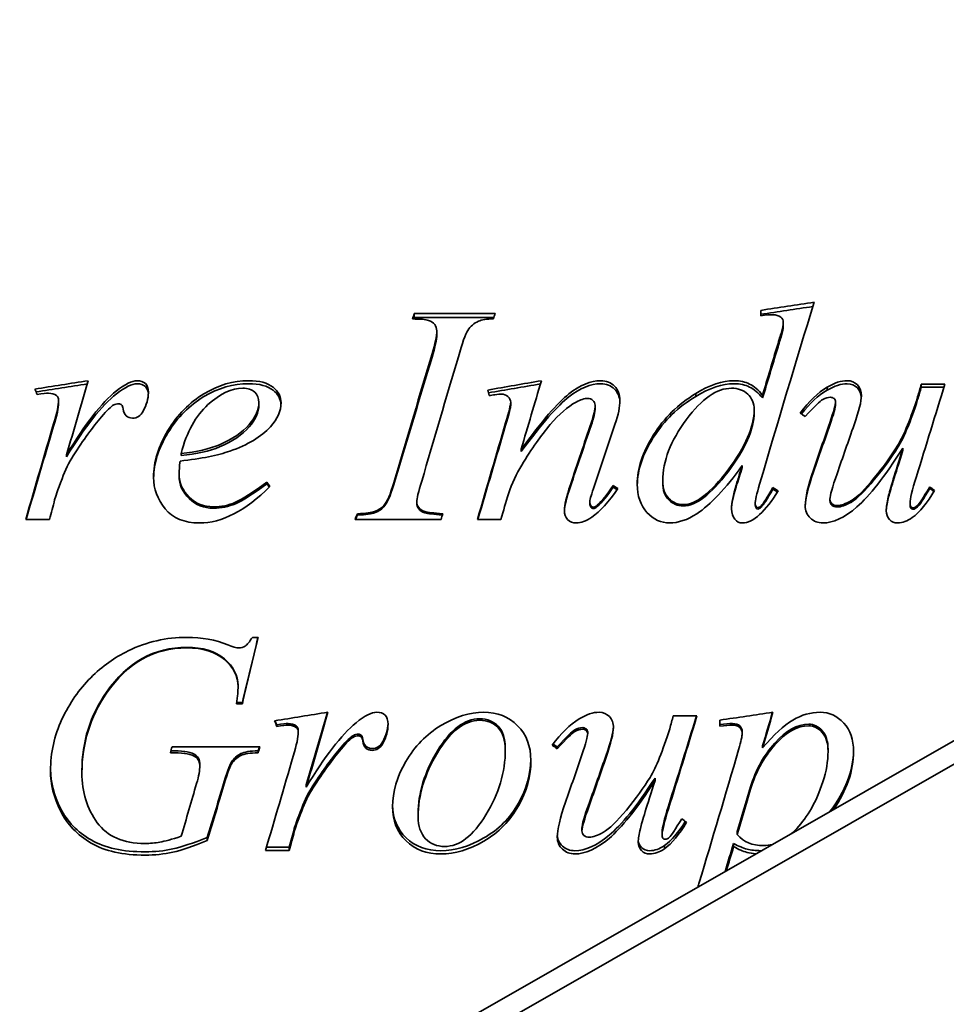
# Model space of a CAD drawing. Header units: millimetres. Extents: x 196 to 644, y 66 to 529.
# Tile 3 of 6: x 278 to 357, y 233 to 317. Entities that reach past the tile are written whole.
import ezdxf

# ---------------------------------------------------------------- set-up
doc = ezdxf.new("R2010")
doc.units = ezdxf.units.MM
doc.header["$LTSCALE"] = 2
doc.layers.add('Krawędzie widoczne(ISO)', color=7, linetype='Continuous', lineweight=35, true_color=0x262659)

msp = doc.modelspace()

# ---------------------------------------------------------------- linework, layer by layer
at = {"layer": 'Krawędzie widoczne(ISO)'}
for p, q in [((465.15, 316.65), (246.397, 191.696)), ((246.397, 189.696), (465.15, 314.65)), ((341.228, 291.905), (341.228, 291.448)), ((311.728, 291.293), (311.728, 291.628)), ((311.728, 291.628), (318.61, 291.628)), ((311.728, 291.293), (318.503, 291.293)), ((343.154, 290.553), (343.154, 290.879)), ((313.64, 289.839), (313.64, 290.154)), ((346.89, 285.109), (346.89, 285.361)), ((354.904, 285.362), (354.904, 285.617)), ((354.904, 285.617), (356.919, 285.617)), ((354.904, 285.362), (356.839, 285.362)), ((281.434, 284.012), (281.434, 284.248)), ((335.699, 284.575), (335.699, 284.819)), ((341.39, 284.448), (341.39, 284.691)), ((354.596, 284.307), (354.596, 284.548)), ((298.493, 283.828), (298.493, 284.063)), ((319.934, 283.842), (319.934, 284.077)), ((327.125, 283.588), (327.125, 283.819)), ((340.669, 283.221), (340.669, 283.447)), ((347.61, 283.899), (347.61, 284.134)), ((320.831, 279.897), (320.831, 280.079)), ((353.346, 279.997), (353.346, 280.18)), ((282.11, 279.44), (282.11, 279.615)), ((291.86, 279.54), (291.86, 279.717)), ((339.654, 278.525), (339.654, 278.688)), ((291.699, 277.837), (291.699, 277.991)), ((299.169, 277.134), (299.169, 277.278)), ((328.654, 276.847), (328.654, 276.987)), ((332.89, 277.249), (332.89, 277.395)), ((342.257, 276.675), (342.257, 276.812)), ((355.625, 276.747), (355.625, 276.885)), ((347.125, 275.711), (347.125, 275.835)), ((311.934, 275.495), (311.934, 275.617)), ((326.669, 275.452), (326.669, 275.573)), ((327.301, 275.192), (327.301, 275.31)), ((340.757, 275.308), (340.757, 275.427)), ((341.257, 275.135), (341.257, 275.252)), ((353.949, 275.394), (353.949, 275.514)), ((280.669, 274.111), (278.64, 274.111)), ((314.007, 274.111), (306.684, 274.111)), ((306.875, 274.486), (306.875, 274.594)), ((308.346, 274.673), (308.346, 274.784)), ((319.096, 274.111), (317.11, 274.111)), ((297.934, 264.067), (298.419, 264.067)), ((296.713, 259.958), (296.713, 259.869)), ((297.081, 258.406), (296.596, 258.406)), ((297.081, 258.514), (296.608, 258.514)), ((297.081, 258.514), (297.081, 258.406)), ((333.787, 257.383), (335.801, 257.383)), ((300.007, 256.613), (300.007, 256.479)), ((301.654, 256.527), (301.654, 256.392)), ((337.743, 257.019), (337.743, 256.508)), ((301.846, 256.124), (301.846, 255.984)), ((326.493, 256.009), (326.493, 255.867)), ((339.654, 255.995), (339.654, 255.853)), ((307.331, 255.392), (307.331, 255.242)), ((309.037, 255.191), (309.037, 255.038)), ((291.316, 254.24), (290.949, 254.24)), ((291.316, 254.403), (290.996, 254.403)), ((291.096, 254.748), (298.566, 254.748)), ((293.125, 254.031), (293.125, 253.863)), ((298.434, 254.403), (298.434, 254.24)), ((305.493, 254.704), (305.493, 254.544)), ((319.478, 254.647), (319.478, 254.486)), ((323.89, 254.747), (323.89, 254.588)), ((341.39, 254.819), (341.39, 254.661)), ((346.963, 254.532), (346.963, 254.37)), ((293.463, 253.317), (293.463, 253.138)), ((283.419, 252.718), (283.419, 252.531)), ((302.522, 251.522), (302.522, 251.32)), ((332.228, 252.077), (332.228, 251.882)), ((302.14, 249.525), (302.14, 249.295)), ((312.051, 249.045), (312.051, 248.809)), ((301.507, 247.793), (301.507, 247.54)), ((326.007, 247.849), (326.007, 247.597)), ((332.831, 247.54), (332.831, 247.284)), ((339.228, 247.526), (339.228, 247.269)), ((294.096, 247.036), (294.096, 246.772)), ((338.919, 246.518), (338.919, 246.248)), ((301.081, 245.923), (299.051, 245.923)), ((301.081, 246.197), (299.133, 246.197)), ((301.081, 246.197), (301.081, 245.923)), ((333.022, 246.337), (333.022, 246.064))]:
    msp.add_line(p, q, dxfattribs=at)
for points in [[(345.787, 292.596), (344.238, 287.596), (342.689, 282.398), (341.14, 277.118)], [(341.228, 291.905), (342.748, 292.136), (344.267, 292.366), (345.787, 292.596)], [(341.228, 291.566), (342.71, 291.788), (344.192, 292.01), (345.674, 292.231)], [(311.566, 291.17), (311.62, 291.323), (311.674, 291.476), (311.728, 291.628)], [(311.684, 291.17), (311.699, 291.211), (311.713, 291.252), (311.728, 291.293)], [(318.463, 291.17), (317.895, 291.18), (317.473, 291.115), (317.199, 290.976)], [(318.61, 291.628), (318.561, 291.476), (318.512, 291.323), (318.463, 291.17)], [(342.243, 291.531), (342.037, 291.531), (341.699, 291.503), (341.228, 291.448)], [(342.949, 291.323), (342.772, 291.462), (342.537, 291.531), (342.243, 291.531)], [(343.154, 290.879), (343.154, 291.055), (343.086, 291.203), (342.949, 291.323)], [(342.993, 290.043), (343.1, 290.378), (343.154, 290.656), (343.154, 290.879)], [(313.243, 288.206), (313.507, 289.069), (313.64, 289.717), (313.64, 290.154)], [(342.654, 288.923), (342.792, 289.391), (342.904, 289.763), (342.993, 290.043)], [(342.993, 289.728), (343.1, 290.059), (343.154, 290.334), (343.154, 290.553)], [(313.243, 287.916), (313.507, 288.768), (313.64, 289.407), (313.64, 289.839)], [(342.654, 288.624), (342.792, 289.085), (342.904, 289.453), (342.993, 289.728)], [(341.39, 284.691), (341.811, 286.113), (342.233, 287.524), (342.654, 288.923)], [(341.39, 284.448), (341.811, 285.851), (342.233, 287.244), (342.654, 288.624)], [(310.11, 277.613), (311.154, 281.195), (312.199, 284.739), (313.243, 288.206)], [(310.11, 277.465), (311.154, 280.999), (312.199, 284.495), (313.243, 287.916)], [(315.478, 287.938), (314.439, 284.472), (313.4, 280.93), (312.36, 277.351)], [(279.419, 285.204), (280.934, 285.441), (282.449, 285.678), (283.963, 285.915)], [(283.963, 285.915), (283.346, 283.837), (282.728, 281.734), (282.11, 279.615)], [(286.36, 285.047), (287.086, 285.627), (287.674, 285.915), (288.125, 285.915)], [(317.978, 285.119), (319.502, 285.385), (321.027, 285.65), (322.551, 285.915)], [(322.551, 285.915), (321.978, 283.988), (321.404, 282.041), (320.831, 280.079)], [(335.699, 284.819), (336.875, 285.551), (337.958, 285.915), (338.949, 285.915)], [(346.89, 285.361), (347.507, 285.731), (348.076, 285.915), (348.596, 285.915)], [(279.596, 284.734), (279.537, 284.891), (279.478, 285.047), (279.419, 285.204)], [(279.508, 284.968), (280.966, 285.194), (282.424, 285.419), (283.883, 285.644)], [(282.11, 279.615), (283.679, 282.222), (285.096, 284.022), (286.36, 285.047)], [(286.36, 284.8), (287.086, 285.372), (287.674, 285.656), (288.125, 285.656)], [(318.096, 284.648), (318.056, 284.805), (318.017, 284.962), (317.978, 285.119)], [(318.038, 284.88), (319.515, 285.135), (320.993, 285.389), (322.47, 285.642)], [(335.699, 284.575), (336.875, 285.297), (337.958, 285.656), (338.949, 285.656)], [(344.596, 283.161), (345.321, 284.164), (346.086, 284.896), (346.89, 285.361)], [(344.705, 283.085), (345.398, 284), (346.126, 284.673), (346.89, 285.109)], [(346.89, 285.109), (347.507, 285.474), (348.076, 285.656), (348.596, 285.656)], [(356.919, 285.617), (356.11, 283.029), (355.301, 280.404), (354.493, 277.758)], [(354.596, 284.548), (354.699, 284.905), (354.801, 285.261), (354.904, 285.617)], [(354.596, 284.307), (354.699, 284.66), (354.801, 285.011), (354.904, 285.362)], [(280.566, 284.848), (280.39, 284.848), (280.066, 284.81), (279.596, 284.734)], [(281.243, 284.648), (281.066, 284.781), (280.841, 284.848), (280.566, 284.848)], [(281.007, 282.256), (281.292, 283.195), (281.434, 283.858), (281.434, 284.248)], [(281.434, 284.248), (281.434, 284.41), (281.37, 284.544), (281.243, 284.648)], [(282.11, 279.44), (283.679, 282.012), (285.096, 283.788), (286.36, 284.8)], [(289.081, 284.933), (289.081, 284.373), (288.929, 283.834), (288.625, 283.318)], [(318.581, 284.72), (318.419, 284.696), (318.257, 284.672), (318.096, 284.648)], [(319.125, 284.777), (319.027, 284.777), (318.846, 284.758), (318.581, 284.72)], [(326.478, 284.406), (326.213, 284.406), (325.89, 284.301), (325.507, 284.091)], [(329.243, 284.234), (329.243, 283.72), (329.1, 283.037), (328.816, 282.184)], [(349.801, 284.634), (349.801, 284.168), (349.596, 283.344), (349.184, 282.155)], [(281.007, 282.046), (281.292, 282.973), (281.434, 283.626), (281.434, 284.012)], [(286.125, 283.848), (285.89, 283.724), (285.542, 283.386), (285.081, 282.831)], [(286.551, 283.948), (286.395, 283.948), (286.252, 283.915), (286.125, 283.848)], [(286.801, 283.848), (286.733, 283.915), (286.65, 283.948), (286.551, 283.948)], [(286.919, 283.519), (286.9, 283.681), (286.86, 283.791), (286.801, 283.848)], [(300.375, 284.048), (300.375, 283.333), (300.076, 282.649), (299.478, 281.997)], [(319.507, 282.328), (319.792, 283.296), (319.934, 283.877), (319.934, 284.077)], [(319.507, 282.117), (319.792, 283.072), (319.934, 283.645), (319.934, 283.842)], [(326.787, 282.314), (327.012, 282.965), (327.125, 283.467), (327.125, 283.819)], [(326.787, 282.103), (327.012, 282.746), (327.125, 283.24), (327.125, 283.588)], [(347.11, 282.342), (347.444, 283.301), (347.61, 283.896), (347.61, 284.134)], [(347.11, 282.131), (347.444, 283.076), (347.61, 283.664), (347.61, 283.899)], [(285.081, 282.831), (284.346, 281.989), (283.547, 280.89), (282.684, 279.529)], [(288.625, 283.318), (288.419, 282.927), (288.115, 282.73), (287.713, 282.73)], [(345.007, 282.874), (344.87, 282.969), (344.733, 283.065), (344.596, 283.161)], [(278.64, 274.111), (279.429, 276.847), (280.218, 279.568), (281.007, 282.256)], [(278.669, 274.111), (279.449, 276.776), (280.228, 279.426), (281.007, 282.046)], [(299.478, 281.997), (298.694, 281.143), (297.542, 280.45), (296.022, 279.919)], [(317.11, 274.111), (317.909, 276.872), (318.708, 279.616), (319.507, 282.328)], [(317.14, 274.111), (317.929, 276.8), (318.718, 279.474), (319.507, 282.117)], [(325.022, 277.06), (325.61, 278.821), (326.199, 280.574), (326.787, 282.314)], [(325.022, 276.919), (325.61, 278.657), (326.199, 280.386), (326.787, 282.103)], [(328.816, 282.184), (328.203, 280.377), (327.591, 278.556), (326.978, 276.725)], [(345.728, 278.31), (346.189, 279.661), (346.65, 281.006), (347.11, 282.342)], [(345.728, 278.153), (346.189, 279.485), (346.65, 280.812), (347.11, 282.131)], [(349.184, 282.155), (348.699, 280.775), (348.213, 279.386), (347.728, 277.991)], [(291.86, 279.717), (293.203, 279.862), (294.297, 280.112), (295.14, 280.469)], [(291.86, 279.54), (293.203, 279.683), (294.297, 279.931), (295.14, 280.282)], [(352.096, 276.025), (352.243, 276.628), (352.659, 278.021), (353.346, 280.18)], [(352.096, 275.898), (352.243, 276.493), (352.659, 277.867), (353.346, 279.997)], [(282.684, 279.529), (282.311, 278.949), (281.993, 278.296), (281.728, 277.569)], [(296.022, 279.919), (295.012, 279.563), (293.596, 279.282), (291.772, 279.079)], [(291.772, 279.079), (291.723, 278.644), (291.699, 278.281), (291.699, 277.991)], [(320.875, 278.731), (320.424, 277.987), (320.047, 277.172), (319.743, 276.288)], [(339.654, 278.688), (338.243, 276.724), (336.953, 275.354), (335.787, 274.594)], [(339.14, 277.031), (339.311, 277.584), (339.483, 278.136), (339.654, 278.688)], [(339.14, 276.89), (339.311, 277.436), (339.483, 277.981), (339.654, 278.525)], [(345.022, 275.281), (345.022, 275.943), (345.257, 276.955), (345.728, 278.31)], [(281.728, 277.569), (281.355, 276.58), (281.145, 275.981), (281.096, 275.777)], [(309.213, 275.398), (309.507, 275.816), (309.806, 276.556), (310.11, 277.613)], [(309.213, 275.279), (309.507, 275.692), (309.806, 276.422), (310.11, 277.465)], [(345.023, 275.228), (345.038, 275.882), (345.273, 276.859), (345.728, 278.153)], [(347.728, 277.991), (347.326, 276.857), (347.125, 276.137), (347.125, 275.835)], [(354.493, 277.758), (354.13, 276.576), (353.949, 275.826), (353.949, 275.514)], [(299.434, 276.9), (297.336, 274.841), (295.336, 273.804), (293.434, 273.804)], [(299.169, 277.278), (299.257, 277.152), (299.346, 277.026), (299.434, 276.9)], [(299.169, 277.134), (299.238, 277.037), (299.307, 276.94), (299.376, 276.843)], [(312.36, 277.351), (312.076, 276.449), (311.934, 275.87), (311.934, 275.617)], [(324.507, 274.886), (324.507, 275.315), (324.679, 276.041), (325.022, 277.06)], [(324.508, 274.83), (324.522, 275.259), (324.693, 275.956), (325.022, 276.919)], [(326.978, 276.725), (326.772, 276.094), (326.669, 275.709), (326.669, 275.573)], [(329.066, 276.739), (328.282, 275.593), (327.542, 274.779), (326.846, 274.302)], [(327.301, 275.31), (327.713, 275.67), (328.164, 276.23), (328.654, 276.987)], [(327.301, 275.192), (327.713, 275.548), (328.164, 276.1), (328.654, 276.847)], [(328.654, 276.987), (328.792, 276.905), (328.929, 276.822), (329.066, 276.739)], [(328.654, 276.847), (328.769, 276.779), (328.884, 276.711), (328.999, 276.642)], [(338.743, 275.018), (338.743, 275.515), (338.875, 276.186), (339.14, 277.031)], [(338.743, 274.963), (338.753, 275.447), (338.885, 276.09), (339.14, 276.89)], [(341.14, 277.118), (340.885, 276.254), (340.757, 275.69), (340.757, 275.427)], [(341.257, 275.252), (341.453, 275.446), (341.787, 275.967), (342.257, 276.812)], [(341.257, 275.135), (341.453, 275.327), (341.787, 275.841), (342.257, 276.675)], [(342.257, 276.812), (342.409, 276.72), (342.561, 276.628), (342.713, 276.535)], [(342.257, 276.675), (342.389, 276.596), (342.522, 276.516), (342.654, 276.437)], [(355.625, 276.885), (355.757, 276.783), (355.89, 276.681), (356.022, 276.579)], [(355.625, 276.747), (355.739, 276.66), (355.854, 276.573), (355.968, 276.486)], [(319.743, 276.288), (319.527, 275.563), (319.311, 274.838), (319.096, 274.111)], [(351.919, 274.842), (351.919, 275.144), (351.978, 275.539), (352.096, 276.025)], [(351.92, 274.793), (351.927, 275.083), (351.986, 275.451), (352.096, 275.898)], [(356.022, 276.579), (355.414, 275.511), (354.787, 274.735), (354.14, 274.258)], [(281.096, 275.777), (280.953, 275.223), (280.811, 274.667), (280.669, 274.111)], [(308.346, 274.784), (308.738, 274.93), (309.027, 275.135), (309.213, 275.398)], [(308.346, 274.673), (308.738, 274.818), (309.027, 275.02), (309.213, 275.279)], [(326.963, 275.149), (327.051, 275.149), (327.164, 275.203), (327.301, 275.31)], [(326.963, 275.034), (327.051, 275.034), (327.164, 275.087), (327.301, 275.192)], [(340.978, 275.105), (341.056, 275.105), (341.15, 275.154), (341.257, 275.252)], [(340.978, 274.991), (341.056, 274.991), (341.15, 275.039), (341.257, 275.135)], [(306.684, 274.111), (306.748, 274.272), (306.811, 274.433), (306.875, 274.594)], [(306.725, 274.111), (306.775, 274.236), (306.825, 274.361), (306.875, 274.486)], [(306.875, 274.594), (307.62, 274.613), (308.11, 274.677), (308.346, 274.784)], [(306.875, 274.486), (307.62, 274.505), (308.11, 274.568), (308.346, 274.673)], [(314.154, 274.594), (314.105, 274.433), (314.056, 274.272), (314.007, 274.111)], [(326.846, 274.302), (326.355, 273.97), (325.919, 273.804), (325.537, 273.804)], [(335.787, 274.594), (334.983, 274.068), (334.213, 273.804), (333.478, 273.804)], [(354.14, 274.258), (353.718, 273.955), (353.306, 273.804), (352.904, 273.804)], [(287.36, 262.921), (288.949, 263.685), (290.61, 264.067), (292.346, 264.067)], [(292.346, 264.067), (293.63, 264.067), (294.797, 263.852), (295.846, 263.42)], [(298.411, 264.067), (297.968, 262.212), (297.524, 260.359), (297.081, 258.514)], [(298.419, 264.067), (297.973, 262.176), (297.527, 260.287), (297.081, 258.406)], [(292.346, 263.215), (289.561, 263.215), (287.287, 261.941), (285.522, 259.409)], [(295.846, 263.42), (296.267, 263.254), (296.576, 263.171), (296.772, 263.171)], [(292.346, 263.171), (289.561, 263.171), (287.287, 261.88), (285.522, 259.313)], [(296.596, 258.406), (296.674, 259.069), (296.713, 259.557), (296.713, 259.869)], [(285.522, 259.409), (284.12, 257.406), (283.419, 255.17), (283.419, 252.718)], [(285.522, 259.313), (284.12, 257.283), (283.419, 255.016), (283.419, 252.531)], [(299.831, 256.96), (301.346, 257.203), (302.86, 257.447), (304.375, 257.69)], [(304.375, 257.69), (303.757, 255.553), (303.14, 253.427), (302.522, 251.32)], [(304.339, 257.684), (303.733, 255.617), (303.128, 253.561), (302.522, 251.522)], [(306.772, 256.8), (307.498, 257.393), (308.086, 257.69), (308.537, 257.69)], [(325.772, 257.121), (326.39, 257.5), (326.958, 257.69), (327.478, 257.69)], [(335.764, 257.383), (334.968, 254.803), (334.171, 252.24), (333.375, 249.708)], [(335.801, 257.383), (334.993, 254.727), (334.184, 252.088), (333.375, 249.481)], [(333.478, 256.29), (333.581, 256.654), (333.684, 257.019), (333.787, 257.383)], [(337.743, 257.019), (339.252, 257.242), (340.762, 257.466), (342.272, 257.69)], [(342.272, 257.69), (341.978, 256.678), (341.684, 255.667), (341.39, 254.661)], [(342.236, 257.685), (341.954, 256.727), (341.672, 255.771), (341.39, 254.819)], [(300.007, 256.479), (299.949, 256.639), (299.89, 256.8), (299.831, 256.96)], [(300.007, 256.613), (299.963, 256.731), (299.919, 256.849), (299.876, 256.967)], [(300.978, 256.728), (300.801, 256.728), (300.478, 256.69), (300.007, 256.613)], [(300.978, 256.596), (300.801, 256.596), (300.478, 256.557), (300.007, 256.479)], [(301.654, 256.527), (301.478, 256.661), (301.252, 256.728), (300.978, 256.728)], [(301.654, 256.392), (301.478, 256.528), (301.252, 256.596), (300.978, 256.596)], [(301.846, 256.124), (301.846, 256.287), (301.782, 256.421), (301.654, 256.527)], [(302.522, 251.32), (304.091, 253.912), (305.507, 255.75), (306.772, 256.8)], [(309.492, 256.74), (309.479, 256.201), (309.327, 255.685), (309.037, 255.191)], [(309.493, 256.683), (309.493, 256.11), (309.341, 255.561), (309.037, 255.038)], [(323.478, 254.878), (324.203, 255.895), (324.968, 256.644), (325.772, 257.121)], [(338.816, 256.728), (338.561, 256.728), (338.203, 256.699), (337.743, 256.642)], [(338.816, 256.596), (338.561, 256.596), (338.203, 256.567), (337.743, 256.508)], [(301.419, 253.964), (301.703, 254.911), (301.846, 255.586), (301.846, 255.984)], [(301.846, 255.984), (301.846, 256.149), (301.782, 256.285), (301.654, 256.392)], [(306.537, 255.722), (306.301, 255.598), (305.953, 255.258), (305.493, 254.704)], [(306.963, 255.823), (306.806, 255.823), (306.664, 255.789), (306.537, 255.722)], [(306.963, 255.678), (306.806, 255.678), (306.664, 255.644), (306.537, 255.576)], [(307.213, 255.722), (307.145, 255.789), (307.061, 255.823), (306.963, 255.823)], [(307.213, 255.576), (307.145, 255.644), (307.061, 255.678), (306.963, 255.678)], [(307.331, 255.392), (307.311, 255.555), (307.272, 255.665), (307.213, 255.722)], [(325.993, 254.051), (326.326, 255.018), (326.493, 255.625), (326.493, 255.867)], [(328.683, 256.446), (328.665, 255.967), (328.459, 255.16), (328.066, 254.031)], [(328.684, 256.377), (328.684, 255.901), (328.478, 255.061), (328.066, 253.863)], [(339.346, 254.501), (339.551, 255.227), (339.654, 255.678), (339.654, 255.853)], [(306.537, 255.576), (306.301, 255.45), (305.953, 255.106), (305.493, 254.544)], [(307.331, 255.242), (307.311, 255.407), (307.272, 255.518), (307.213, 255.576)], [(309.037, 255.191), (308.831, 254.799), (308.527, 254.604), (308.125, 254.604)], [(309.037, 255.038), (308.831, 254.641), (308.527, 254.443), (308.125, 254.443)], [(323.89, 254.588), (323.752, 254.685), (323.615, 254.782), (323.478, 254.878)], [(323.89, 254.747), (323.777, 254.825), (323.665, 254.903), (323.552, 254.982)], [(290.949, 254.24), (290.998, 254.409), (291.047, 254.578), (291.096, 254.748)], [(293.125, 254.031), (292.752, 254.279), (292.15, 254.403), (291.316, 254.403)], [(293.125, 253.863), (292.752, 254.114), (292.15, 254.24), (291.316, 254.24)], [(293.463, 253.317), (293.463, 253.631), (293.35, 253.869), (293.125, 254.031)], [(298.525, 254.748), (298.494, 254.633), (298.464, 254.518), (298.434, 254.403)], [(298.566, 254.748), (298.522, 254.578), (298.478, 254.409), (298.434, 254.24)], [(305.493, 254.704), (304.757, 253.864), (303.958, 252.772), (303.096, 251.437)], [(305.493, 254.544), (304.757, 253.693), (303.958, 252.586), (303.096, 251.233)], [(324.61, 250.026), (325.071, 251.36), (325.532, 252.702), (325.993, 254.051)], [(328.066, 254.031), (327.581, 252.658), (327.096, 251.292), (326.61, 249.934)], [(335.993, 243.209), (337.11, 246.894), (338.228, 250.673), (339.346, 254.501)], [(349.139, 254.431), (349.117, 252.71), (348.446, 250.976), (347.125, 249.233)], [(349.14, 254.356), (349.14, 252.713), (348.563, 251.059), (347.411, 249.396)], [(293.463, 253.138), (293.463, 253.457), (293.35, 253.698), (293.125, 253.863)], [(296.14, 253.417), (295.993, 253.188), (295.752, 252.512), (295.419, 251.394)], [(296.14, 253.24), (295.993, 253.008), (295.752, 252.322), (295.419, 251.19)], [(299.051, 245.923), (299.841, 248.567), (300.63, 251.253), (301.419, 253.964)], [(328.066, 253.863), (327.581, 252.471), (327.096, 251.086), (326.61, 249.71)], [(293.184, 251.636), (293.37, 252.261), (293.463, 252.762), (293.463, 253.138)], [(291.875, 247.127), (292.311, 248.619), (292.748, 250.123), (293.184, 251.636)], [(330.978, 247.782), (331.125, 248.37), (331.542, 249.728), (332.228, 251.882)], [(295.419, 251.394), (294.978, 249.931), (294.537, 248.477), (294.096, 247.036)], [(295.419, 251.19), (294.978, 249.707), (294.537, 248.234), (294.096, 246.772)], [(303.096, 251.437), (302.723, 250.869), (302.404, 250.231), (302.14, 249.525)], [(303.096, 251.233), (302.723, 250.657), (302.404, 250.011), (302.14, 249.295)], [(340.36, 251.337), (339.983, 250.059), (339.605, 248.788), (339.228, 247.526)], [(340.36, 251.132), (339.983, 249.837), (339.605, 248.549), (339.228, 247.269)], [(323.904, 247.056), (323.904, 247.7), (324.14, 248.687), (324.61, 250.026)], [(326.61, 249.934), (326.208, 248.831), (326.007, 248.139), (326.007, 247.849)], [(302.14, 249.525), (301.767, 248.564), (301.556, 247.989), (301.507, 247.793)], [(302.14, 249.295), (301.767, 248.322), (301.556, 247.739), (301.507, 247.54)], [(326.61, 249.71), (326.208, 248.592), (326.007, 247.891), (326.007, 247.597)], [(333.375, 249.708), (333.012, 248.559), (332.831, 247.839), (332.831, 247.54)], [(333.375, 249.481), (333.012, 248.316), (332.831, 247.587), (332.831, 247.284)], [(334.804, 248.399), (334.228, 247.453), (333.634, 246.768), (333.022, 246.337)], [(334.904, 248.323), (334.297, 247.277), (333.669, 246.526), (333.022, 246.064)], [(334.507, 248.623), (334.64, 248.523), (334.772, 248.423), (334.904, 248.323)], [(301.507, 247.793), (301.365, 247.259), (301.223, 246.727), (301.081, 246.197)], [(301.507, 247.54), (301.365, 246.999), (301.223, 246.46), (301.081, 245.923)], [(330.801, 246.631), (330.801, 246.924), (330.86, 247.307), (330.978, 247.782)], [(338.919, 246.518), (338.677, 245.719), (338.435, 244.923), (338.193, 244.131)], [(339.228, 247.269), (339.777, 246.644), (340.522, 246.333), (341.463, 246.333)], [(341.463, 246.333), (341.721, 246.333), (341.981, 246.37), (342.242, 246.444)], [(333.022, 246.337), (332.6, 246.048), (332.189, 245.904), (331.787, 245.904)], [(333.022, 246.064), (332.6, 245.772), (332.189, 245.626), (331.787, 245.626)], [(338.919, 246.248), (338.714, 245.56), (338.508, 244.876), (338.303, 244.194)], [(341.298, 245.905), (341.28, 245.904), (341.261, 245.904), (341.243, 245.904)], [(335.868, 242.803), (335.909, 242.931), (335.951, 243.066), (335.993, 243.209)]]:
    msp.add_open_spline(points, degree=3, dxfattribs=at)
for points, knots in [([(313.64, 290.154), (313.64, 290.368), (313.581, 290.552), (313.463, 290.705), (313.346, 290.858), (313.169, 290.974), (312.934, 291.052), (312.699, 291.131), (312.243, 291.17), (311.566, 291.17)], [0, 0, 0, 0, 1, 1, 1, 2, 2, 2, 3, 3, 3, 3]), ([(317.199, 290.976), (316.797, 290.8), (316.493, 290.543), (316.287, 290.203), (316.081, 289.864), (315.811, 289.113), (315.478, 287.938)], [0, 0, 0, 0, 1, 1, 1, 2, 2, 2, 2]), ([(288.125, 285.915), (288.419, 285.915), (288.652, 285.832), (288.824, 285.667), (288.995, 285.501), (289.081, 285.257), (289.081, 284.933)], [0, 0, 0, 0, 1, 1, 1, 2, 2, 2, 2]), ([(289.522, 277.685), (289.522, 278.994), (289.929, 280.324), (290.743, 281.673), (291.556, 283.022), (292.578, 284.064), (293.809, 284.805), (295.039, 285.547), (296.306, 285.915), (297.61, 285.915)], [0, 0, 0, 0, 1, 1, 1, 2, 2, 2, 3, 3, 3, 3]), ([(297.61, 285.915), (298.551, 285.915), (299.248, 285.731), (299.699, 285.361), (300.15, 284.991), (300.375, 284.553), (300.375, 284.048)], [0, 0, 0, 0, 1, 1, 1, 2, 2, 2, 2]), ([(320.831, 280.079), (322.596, 282.479), (323.949, 284.04), (324.89, 284.791), (325.831, 285.542), (326.738, 285.915), (327.61, 285.915)], [0, 0, 0, 0, 1, 1, 1, 2, 2, 2, 2]), ([(327.61, 285.915), (328.081, 285.915), (328.471, 285.759), (328.779, 285.446), (329.088, 285.133), (329.243, 284.729), (329.243, 284.234)], [0, 0, 0, 0, 1, 1, 1, 2, 2, 2, 2]), ([(338.949, 285.915), (339.468, 285.915), (339.914, 285.821), (340.287, 285.631), (340.659, 285.441), (341.027, 285.128), (341.39, 284.691)], [0, 0, 0, 0, 1, 1, 1, 2, 2, 2, 2]), ([(348.596, 285.915), (348.949, 285.915), (349.238, 285.795), (349.463, 285.553), (349.689, 285.311), (349.801, 285.005), (349.801, 284.634)], [0, 0, 0, 0, 1, 1, 1, 2, 2, 2, 2]), ([(288.125, 285.656), (288.419, 285.656), (288.652, 285.574), (288.824, 285.411), (288.976, 285.266), (289.061, 285.059), (289.078, 284.792)], [0, 0, 0, 0, 1, 1, 1, 1.88768, 1.88768, 1.88768, 1.88768]), ([(289.523, 277.618), (289.539, 278.883), (289.946, 280.168), (290.743, 281.471), (291.556, 282.802), (292.578, 283.829), (293.809, 284.561), (295.039, 285.293), (296.306, 285.656), (297.61, 285.656)], [0.021003, 0.021003, 0.021003, 0.021003, 1, 1, 1, 2, 2, 2, 3, 3, 3, 3]), ([(297.11, 285.275), (296.179, 285.275), (295.194, 284.811), (294.154, 283.877), (293.115, 282.942), (292.35, 281.56), (291.86, 279.717)], [0, 0, 0, 0, 1, 1, 1, 2, 2, 2, 2]), ([(298.493, 284.063), (298.493, 284.425), (298.373, 284.717), (298.132, 284.941), (297.892, 285.164), (297.551, 285.275), (297.11, 285.275)], [0, 0, 0, 0, 1, 1, 1, 2, 2, 2, 2]), ([(297.61, 285.656), (298.551, 285.656), (299.248, 285.474), (299.699, 285.109), (300.118, 284.77), (300.342, 284.373), (300.372, 283.918)], [0, 0, 0, 0, 1, 1, 1, 1.929871, 1.929871, 1.929871, 1.929871]), ([(320.831, 279.897), (322.596, 282.266), (323.949, 283.806), (324.89, 284.547), (325.831, 285.288), (326.738, 285.656), (327.61, 285.656)], [0, 0, 0, 0, 1, 1, 1, 2, 2, 2, 2]), ([(327.61, 285.656), (328.081, 285.656), (328.471, 285.502), (328.779, 285.193), (329.065, 284.908), (329.218, 284.547), (329.24, 284.108)], [0, 0, 0, 0, 1, 1, 1, 1.923564, 1.923564, 1.923564, 1.923564]), ([(338.743, 285.275), (337.507, 285.275), (336.223, 284.389), (334.89, 282.594), (333.556, 280.798), (332.89, 279.063), (332.89, 277.395)], [0, 0, 0, 0, 1, 1, 1, 2, 2, 2, 2]), ([(340.669, 283.447), (340.669, 284.001), (340.488, 284.444), (340.125, 284.777), (339.762, 285.109), (339.301, 285.275), (338.743, 285.275)], [0, 0, 0, 0, 1, 1, 1, 2, 2, 2, 2]), ([(338.949, 285.656), (339.468, 285.656), (339.914, 285.563), (340.287, 285.376), (340.659, 285.189), (341.027, 284.88), (341.39, 284.448)], [0, 0, 0, 0, 1, 1, 1, 2, 2, 2, 2]), ([(348.596, 285.656), (348.949, 285.656), (349.238, 285.537), (349.463, 285.299), (349.664, 285.087), (349.775, 284.824), (349.797, 284.512)], [0, 0, 0, 0, 1, 1, 1, 1.88886, 1.88886, 1.88886, 1.88886]), ([(319.934, 284.077), (319.934, 284.258), (319.855, 284.42), (319.699, 284.563), (319.542, 284.705), (319.35, 284.777), (319.125, 284.777)], [0, 0, 0, 0, 1, 1, 1, 2, 2, 2, 2]), ([(327.125, 283.819), (327.125, 283.991), (327.061, 284.132), (326.934, 284.241), (326.806, 284.351), (326.654, 284.406), (326.478, 284.406)], [0, 0, 0, 0, 1, 1, 1, 2, 2, 2, 2]), ([(330.713, 277.104), (330.713, 278.414), (331.169, 279.804), (332.081, 281.27), (332.993, 282.736), (334.199, 283.916), (335.699, 284.819)], [0, 0, 0, 0, 1, 1, 1, 2, 2, 2, 2]), ([(330.714, 277.033), (330.73, 278.305), (331.186, 279.653), (332.081, 281.073), (332.993, 282.519), (334.199, 283.684), (335.699, 284.575)], [0.018257, 0.018257, 0.018257, 0.018257, 1, 1, 1, 2, 2, 2, 2]), ([(347.184, 284.505), (346.958, 284.505), (346.735, 284.441), (346.515, 284.313), (346.294, 284.184), (345.792, 283.706), (345.007, 282.874)], [0, 0, 0, 0, 1, 1, 1, 2, 2, 2, 2]), ([(347.61, 284.134), (347.61, 284.229), (347.566, 284.315), (347.478, 284.391), (347.39, 284.467), (347.292, 284.505), (347.184, 284.505)], [0, 0, 0, 0, 1, 1, 1, 2, 2, 2, 2]), ([(347.757, 275.281), (348.061, 275.281), (348.458, 275.424), (348.949, 275.711), (349.439, 275.998), (350.091, 276.643), (350.904, 277.642), (351.718, 278.64), (352.39, 279.573), (352.919, 280.44), (353.449, 281.307), (354.007, 282.683), (354.596, 284.548)], [0, 0, 0, 0, 1, 1, 1, 2, 2, 2, 3, 3, 3, 4, 4, 4, 4]), ([(347.757, 275.164), (348.061, 275.164), (348.458, 275.305), (348.949, 275.589), (349.439, 275.872), (350.091, 276.508), (350.904, 277.493), (351.718, 278.478), (352.39, 279.399), (352.919, 280.254), (353.449, 281.109), (354.007, 282.467), (354.596, 284.307)], [0, 0, 0, 0, 1, 1, 1, 2, 2, 2, 3, 3, 3, 4, 4, 4, 4]), ([(287.713, 282.73), (287.507, 282.73), (287.333, 282.795), (287.191, 282.924), (287.049, 283.053), (286.958, 283.252), (286.919, 283.519)], [0, 0, 0, 0, 1, 1, 1, 2, 2, 2, 2]), ([(295.14, 280.469), (296.257, 280.95), (297.096, 281.523), (297.654, 282.184), (298.213, 282.846), (298.493, 283.472), (298.493, 284.063)], [0, 0, 0, 0, 1, 1, 1, 2, 2, 2, 2]), ([(295.14, 280.282), (296.257, 280.758), (297.096, 281.322), (297.654, 281.975), (298.213, 282.628), (298.493, 283.245), (298.493, 283.828)], [0, 0, 0, 0, 1, 1, 1, 2, 2, 2, 2]), ([(325.507, 284.091), (324.801, 283.71), (324.066, 283.073), (323.301, 282.177), (322.537, 281.281), (321.728, 280.134), (320.875, 278.731)], [0, 0, 0, 0, 1, 1, 1, 2, 2, 2, 2]), ([(334.625, 275.368), (335.703, 275.368), (336.98, 276.36), (338.456, 278.325), (339.931, 280.29), (340.669, 281.996), (340.669, 283.447)], [0, 0, 0, 0, 1, 1, 1, 2, 2, 2, 2]), ([(334.625, 275.25), (335.703, 275.25), (336.98, 276.228), (338.456, 278.167), (339.931, 280.106), (340.669, 281.789), (340.669, 283.221)], [0, 0, 0, 0, 1, 1, 1, 2, 2, 2, 2]), ([(353.346, 280.18), (351.787, 277.76), (350.48, 276.082), (349.426, 275.171), (348.373, 274.261), (347.404, 273.804), (346.522, 273.804)], [0, 0, 0, 0, 1, 1, 1, 2, 2, 2, 2]), ([(293.434, 273.804), (292.14, 273.804), (291.164, 274.209), (290.507, 275.018), (289.85, 275.826), (289.522, 276.716), (289.522, 277.685)], [0, 0, 0, 0, 1, 1, 1, 2, 2, 2, 2]), ([(291.699, 277.991), (291.699, 277.216), (291.983, 276.553), (292.551, 276.003), (293.12, 275.454), (293.811, 275.179), (294.625, 275.179)], [0, 0, 0, 0, 1, 1, 1, 2, 2, 2, 2]), ([(291.699, 277.837), (291.699, 277.073), (291.983, 276.419), (292.551, 275.876), (293.12, 275.334), (293.811, 275.063), (294.625, 275.063)], [0, 0, 0, 0, 1, 1, 1, 2, 2, 2, 2]), ([(294.625, 275.179), (295.272, 275.179), (295.895, 275.308), (296.493, 275.565), (297.091, 275.823), (297.983, 276.395), (299.169, 277.278)], [0, 0, 0, 0, 1, 1, 1, 2, 2, 2, 2]), ([(294.625, 275.063), (295.272, 275.063), (295.895, 275.19), (296.493, 275.445), (297.091, 275.699), (297.983, 276.263), (299.169, 277.134)], [0, 0, 0, 0, 1, 1, 1, 2, 2, 2, 2]), ([(333.478, 273.804), (332.743, 273.804), (332.098, 274.102), (331.544, 274.696), (330.99, 275.291), (330.713, 276.094), (330.713, 277.104)], [0, 0, 0, 0, 1, 1, 1, 2, 2, 2, 2]), ([(332.89, 277.395), (332.89, 276.735), (333.061, 276.232), (333.404, 275.887), (333.748, 275.541), (334.154, 275.368), (334.625, 275.368)], [0, 0, 0, 0, 1, 1, 1, 2, 2, 2, 2]), ([(332.89, 277.249), (332.89, 276.598), (333.061, 276.102), (333.404, 275.761), (333.748, 275.421), (334.154, 275.25), (334.625, 275.25)], [0, 0, 0, 0, 1, 1, 1, 2, 2, 2, 2]), ([(354.199, 275.091), (354.316, 275.091), (354.444, 275.154), (354.581, 275.281), (354.718, 275.407), (355.066, 275.943), (355.625, 276.885)], [0, 0, 0, 0, 1, 1, 1, 2, 2, 2, 2]), ([(354.199, 274.976), (354.316, 274.976), (354.444, 275.039), (354.581, 275.164), (354.718, 275.288), (355.066, 275.817), (355.625, 276.747)], [0, 0, 0, 0, 1, 1, 1, 2, 2, 2, 2]), ([(342.713, 276.535), (342.194, 275.671), (341.669, 274.998), (341.14, 274.521), (340.61, 274.043), (340.12, 273.804), (339.669, 273.804)], [0, 0, 0, 0, 1, 1, 1, 2, 2, 2, 2]), ([(347.125, 275.835), (347.125, 275.66), (347.181, 275.524), (347.294, 275.427), (347.407, 275.329), (347.561, 275.281), (347.757, 275.281)], [0, 0, 0, 0, 1, 1, 1, 2, 2, 2, 2]), ([(311.934, 275.617), (311.934, 275.422), (311.99, 275.254), (312.103, 275.113), (312.216, 274.972), (312.392, 274.862), (312.632, 274.784), (312.873, 274.706), (313.38, 274.643), (314.154, 274.594)], [0, 0, 0, 0, 1, 1, 1, 2, 2, 2, 3, 3, 3, 3]), ([(311.934, 275.495), (311.934, 275.303), (311.99, 275.137), (312.103, 274.998), (312.216, 274.859), (312.392, 274.75), (312.632, 274.673), (312.869, 274.598), (313.366, 274.536), (314.122, 274.488)], [0, 0, 0, 0, 1, 1, 1, 2, 2, 2, 2.986032, 2.986032, 2.986032, 2.986032]), ([(326.669, 275.573), (326.669, 275.456), (326.701, 275.356), (326.765, 275.273), (326.828, 275.191), (326.895, 275.149), (326.963, 275.149)], [0, 0, 0, 0, 1, 1, 1, 2, 2, 2, 2]), ([(326.669, 275.452), (326.669, 275.336), (326.701, 275.238), (326.765, 275.156), (326.828, 275.075), (326.895, 275.034), (326.963, 275.034)], [0, 0, 0, 0, 1, 1, 1, 2, 2, 2, 2]), ([(339.669, 273.804), (339.424, 273.804), (339.208, 273.909), (339.022, 274.119), (338.836, 274.328), (338.743, 274.628), (338.743, 275.018)], [0, 0, 0, 0, 1, 1, 1, 2, 2, 2, 2]), ([(340.757, 275.427), (340.757, 275.349), (340.782, 275.276), (340.831, 275.208), (340.88, 275.14), (340.929, 275.105), (340.978, 275.105)], [0, 0, 0, 0, 1, 1, 1, 2, 2, 2, 2]), ([(340.757, 275.308), (340.757, 275.231), (340.782, 275.159), (340.831, 275.092), (340.88, 275.024), (340.929, 274.991), (340.978, 274.991)], [0, 0, 0, 0, 1, 1, 1, 2, 2, 2, 2]), ([(346.522, 273.804), (346.1, 273.804), (345.745, 273.943), (345.456, 274.221), (345.167, 274.499), (345.022, 274.852), (345.022, 275.281)], [0, 0, 0, 0, 1, 1, 1, 2, 2, 2, 2]), ([(347.125, 275.711), (347.125, 275.538), (347.181, 275.404), (347.294, 275.308), (347.407, 275.212), (347.561, 275.164), (347.757, 275.164)], [0, 0, 0, 0, 1, 1, 1, 2, 2, 2, 2]), ([(353.949, 275.514), (353.949, 275.368), (353.971, 275.261), (354.015, 275.193), (354.059, 275.125), (354.12, 275.091), (354.199, 275.091)], [0, 0, 0, 0, 1, 1, 1, 2, 2, 2, 2]), ([(353.949, 275.394), (353.949, 275.25), (353.971, 275.144), (354.015, 275.077), (354.059, 275.01), (354.12, 274.976), (354.199, 274.976)], [0, 0, 0, 0, 1, 1, 1, 2, 2, 2, 2]), ([(325.537, 273.804), (325.223, 273.804), (324.973, 273.902), (324.787, 274.097), (324.6, 274.292), (324.507, 274.555), (324.507, 274.886)], [0, 0, 0, 0, 1, 1, 1, 2, 2, 2, 2]), ([(352.904, 273.804), (352.61, 273.804), (352.373, 273.902), (352.191, 274.097), (352.01, 274.292), (351.919, 274.54), (351.919, 274.842)], [0, 0, 0, 0, 1, 1, 1, 2, 2, 2, 2]), ([(296.772, 263.171), (296.988, 263.171), (297.174, 263.222), (297.331, 263.325), (297.488, 263.428), (297.689, 263.675), (297.934, 264.067)], [0, 0, 0, 0, 1, 1, 1, 2, 2, 2, 2]), ([(296.713, 259.958), (296.713, 260.815), (296.326, 261.573), (295.551, 262.23), (294.777, 262.886), (293.708, 263.215), (292.346, 263.215)], [0, 0, 0, 0, 1, 1, 1, 2, 2, 2, 2]), ([(280.743, 252.705), (280.743, 254.237), (281.069, 255.701), (281.721, 257.092), (282.373, 258.482), (283.189, 259.664), (284.169, 260.632), (285.15, 261.599), (286.213, 262.363), (287.36, 262.921)], [0, 0, 0, 0, 1, 1, 1, 2, 2, 2, 3, 3, 3, 3]), ([(296.713, 259.869), (296.713, 260.739), (296.326, 261.506), (295.551, 262.172), (294.777, 262.838), (293.708, 263.171), (292.346, 263.171)], [0, 0, 0, 0, 1, 1, 1, 2, 2, 2, 2]), ([(308.537, 257.69), (308.831, 257.69), (309.064, 257.605), (309.235, 257.435), (309.407, 257.264), (309.493, 257.014), (309.493, 256.683)], [0, 0, 0, 0, 1, 1, 1, 2, 2, 2, 2]), ([(309.875, 249.653), (309.875, 250.924), (310.25, 252.204), (311, 253.493), (311.75, 254.782), (312.75, 255.806), (314, 256.559), (315.25, 257.312), (316.458, 257.69), (317.625, 257.69)], [0, 0, 0, 0, 1, 1, 1, 2, 2, 2, 3, 3, 3, 3]), ([(317.625, 257.69), (318.801, 257.69), (319.767, 257.308), (320.522, 256.545), (321.277, 255.782), (321.654, 254.794), (321.654, 253.587)], [0, 0, 0, 0, 1, 1, 1, 2, 2, 2, 2]), ([(327.478, 257.69), (327.831, 257.69), (328.12, 257.566), (328.346, 257.318), (328.571, 257.07), (328.684, 256.756), (328.684, 256.377)], [0, 0, 0, 0, 1, 1, 1, 2, 2, 2, 2]), ([(341.39, 254.661), (342.35, 255.784), (343.208, 256.571), (343.963, 257.019), (344.718, 257.466), (345.493, 257.69), (346.287, 257.69)], [0, 0, 0, 0, 1, 1, 1, 2, 2, 2, 2]), ([(346.287, 257.69), (347.071, 257.69), (347.743, 257.381), (348.301, 256.763), (348.86, 256.146), (349.14, 255.343), (349.14, 254.356)], [0, 0, 0, 0, 1, 1, 1, 2, 2, 2, 2]), ([(317.301, 257.131), (315.998, 257.131), (314.797, 256.216), (313.699, 254.403), (312.6, 252.59), (312.051, 250.803), (312.051, 249.045)], [0, 0, 0, 0, 1, 1, 1, 2, 2, 2, 2]), ([(317.301, 257.004), (315.998, 257.004), (314.797, 256.077), (313.699, 254.24), (312.6, 252.402), (312.051, 250.59), (312.051, 248.809)], [0, 0, 0, 0, 1, 1, 1, 2, 2, 2, 2]), ([(319.478, 254.647), (319.478, 255.449), (319.277, 256.064), (318.875, 256.491), (318.473, 256.917), (317.949, 257.131), (317.301, 257.131)], [0, 0, 0, 0, 1, 1, 1, 2, 2, 2, 2]), ([(319.478, 254.486), (319.478, 255.299), (319.277, 255.923), (318.875, 256.355), (318.473, 256.788), (317.949, 257.004), (317.301, 257.004)], [0, 0, 0, 0, 1, 1, 1, 2, 2, 2, 2]), ([(339.654, 255.995), (339.654, 256.225), (339.586, 256.404), (339.449, 256.534), (339.311, 256.663), (339.1, 256.728), (338.816, 256.728)], [0, 0, 0, 0, 1, 1, 1, 2, 2, 2, 2]), ([(339.654, 255.853), (339.654, 256.086), (339.586, 256.268), (339.449, 256.399), (339.311, 256.53), (339.1, 256.596), (338.816, 256.596)], [0, 0, 0, 0, 1, 1, 1, 2, 2, 2, 2]), ([(345.316, 256.67), (344.346, 256.67), (343.385, 256.135), (342.434, 255.069), (341.483, 254.004), (340.792, 252.758), (340.36, 251.337)], [0, 0, 0, 0, 1, 1, 1, 2, 2, 2, 2]), ([(345.316, 256.537), (344.346, 256.537), (343.385, 255.995), (342.434, 254.915), (341.483, 253.835), (340.792, 252.572), (340.36, 251.132)], [0, 0, 0, 0, 1, 1, 1, 2, 2, 2, 2]), ([(346.963, 254.532), (346.963, 255.219), (346.799, 255.748), (346.471, 256.117), (346.142, 256.486), (345.757, 256.67), (345.316, 256.67)], [0, 0, 0, 0, 1, 1, 1, 2, 2, 2, 2]), ([(346.963, 254.37), (346.963, 255.067), (346.799, 255.603), (346.471, 255.977), (346.142, 256.35), (345.757, 256.537), (345.316, 256.537)], [0, 0, 0, 0, 1, 1, 1, 2, 2, 2, 2]), ([(326.066, 256.383), (325.841, 256.383), (325.618, 256.318), (325.397, 256.189), (325.176, 256.06), (324.674, 255.578), (323.89, 254.747)], [0, 0, 0, 0, 1, 1, 1, 2, 2, 2, 2]), ([(326.066, 256.246), (325.841, 256.246), (325.618, 256.18), (325.397, 256.049), (325.176, 255.918), (324.674, 255.43), (323.89, 254.588)], [0, 0, 0, 0, 1, 1, 1, 2, 2, 2, 2]), ([(326.493, 256.009), (326.493, 256.105), (326.449, 256.191), (326.36, 256.268), (326.272, 256.344), (326.174, 256.383), (326.066, 256.383)], [0, 0, 0, 0, 1, 1, 1, 2, 2, 2, 2]), ([(326.493, 255.867), (326.493, 255.964), (326.449, 256.052), (326.36, 256.129), (326.272, 256.207), (326.174, 256.246), (326.066, 256.246)], [0, 0, 0, 0, 1, 1, 1, 2, 2, 2, 2]), ([(326.64, 247.056), (326.944, 247.056), (327.341, 247.196), (327.831, 247.476), (328.321, 247.755), (328.973, 248.384), (329.787, 249.367), (330.6, 250.35), (331.272, 251.275), (331.801, 252.141), (332.331, 253.007), (332.89, 254.386), (333.478, 256.29)], [0, 0, 0, 0, 1, 1, 1, 2, 2, 2, 3, 3, 3, 4, 4, 4, 4]), ([(308.125, 254.604), (307.919, 254.604), (307.745, 254.668), (307.603, 254.797), (307.461, 254.926), (307.37, 255.124), (307.331, 255.392)], [0, 0, 0, 0, 1, 1, 1, 2, 2, 2, 2]), ([(308.125, 254.443), (307.919, 254.443), (307.745, 254.508), (307.603, 254.639), (307.461, 254.77), (307.37, 254.97), (307.331, 255.242)], [0, 0, 0, 0, 1, 1, 1, 2, 2, 2, 2]), ([(298.434, 254.403), (297.748, 254.394), (297.25, 254.315), (296.941, 254.167), (296.632, 254.019), (296.365, 253.769), (296.14, 253.417)], [0, 0, 0, 0, 1, 1, 1, 2, 2, 2, 2]), ([(298.434, 254.24), (297.748, 254.23), (297.25, 254.15), (296.941, 254), (296.632, 253.851), (296.365, 253.597), (296.14, 253.24)], [0, 0, 0, 0, 1, 1, 1, 2, 2, 2, 2]), ([(314.301, 246.262), (315.556, 246.262), (316.733, 247.15), (317.831, 248.952), (318.929, 250.753), (319.478, 252.599), (319.478, 254.486)], [0, 0, 0, 0, 1, 1, 1, 2, 2, 2, 2]), ([(343.838, 247.356), (343.994, 247.491), (344.148, 247.64), (344.301, 247.803), (344.762, 248.292), (345.176, 248.856), (345.544, 249.495), (345.912, 250.135), (346.24, 250.891), (346.529, 251.766), (346.819, 252.641), (346.963, 253.509), (346.963, 254.37)], [1.667422, 1.667422, 1.667422, 1.667422, 2, 2, 2, 3, 3, 3, 4, 4, 4, 5, 5, 5, 5]), ([(321.654, 253.669), (321.638, 252.404), (321.285, 251.161), (320.596, 249.941), (319.89, 248.692), (318.909, 247.71), (317.654, 246.987), (316.4, 246.264), (315.179, 245.904), (313.993, 245.904)], [0.023365, 0.023365, 0.023365, 0.023365, 1, 1, 1, 2, 2, 2, 3, 3, 3, 3]), ([(321.654, 253.587), (321.654, 252.274), (321.301, 250.984), (320.596, 249.718), (319.89, 248.452), (318.909, 247.456), (317.654, 246.723), (316.4, 245.99), (315.179, 245.626), (313.993, 245.626)], [0, 0, 0, 0, 1, 1, 1, 2, 2, 2, 3, 3, 3, 3]), ([(288.801, 245.807), (286.909, 245.807), (285.375, 246.143), (284.199, 246.819), (283.022, 247.495), (282.152, 248.392), (281.588, 249.518), (281.038, 250.615), (280.756, 251.713), (280.743, 252.808)], [0, 0, 0, 0, 1, 1, 1, 2, 2, 2, 2.975895, 2.975895, 2.975895, 2.975895]), ([(288.801, 245.527), (286.909, 245.527), (285.375, 245.868), (284.199, 246.553), (283.022, 247.238), (282.152, 248.148), (281.588, 249.288), (281.025, 250.428), (280.743, 251.568), (280.743, 252.705)], [0, 0, 0, 0, 1, 1, 1, 2, 2, 2, 3, 3, 3, 3]), ([(283.419, 252.531), (283.419, 250.884), (283.855, 249.472), (284.728, 248.288), (285.6, 247.104), (286.949, 246.517), (288.772, 246.517)], [0, 0, 0, 0, 1, 1, 1, 2, 2, 2, 2]), ([(332.228, 252.077), (330.669, 249.695), (329.363, 248.084), (328.309, 247.211), (327.255, 246.338), (326.287, 245.904), (325.404, 245.904)], [0, 0, 0, 0, 1, 1, 1, 2, 2, 2, 2]), ([(332.228, 251.882), (330.669, 249.468), (329.363, 247.835), (328.309, 246.95), (327.255, 246.065), (326.287, 245.626), (325.404, 245.626)], [0, 0, 0, 0, 1, 1, 1, 2, 2, 2, 2]), ([(313.993, 245.626), (312.777, 245.626), (311.787, 245.997), (311.022, 246.744), (310.257, 247.491), (309.875, 248.459), (309.875, 249.653)], [0, 0, 0, 0, 1, 1, 1, 2, 2, 2, 2]), ([(313.993, 245.904), (312.777, 245.904), (311.787, 246.271), (311.022, 247.008), (310.281, 247.722), (309.899, 248.642), (309.876, 249.771)], [0, 0, 0, 0, 1, 1, 1, 1.969476, 1.969476, 1.969476, 1.969476]), ([(312.051, 248.809), (312.051, 247.989), (312.265, 247.362), (312.691, 246.921), (313.118, 246.481), (313.654, 246.262), (314.301, 246.262)], [0, 0, 0, 0, 1, 1, 1, 2, 2, 2, 2]), ([(333.081, 246.872), (333.199, 246.872), (333.326, 246.933), (333.463, 247.056), (333.6, 247.179), (333.949, 247.7), (334.507, 248.623)], [0, 0, 0, 0, 1, 1, 1, 2, 2, 2, 2]), ([(326.007, 247.597), (326.007, 247.426), (326.064, 247.293), (326.176, 247.198), (326.289, 247.104), (326.444, 247.056), (326.64, 247.056)], [0, 0, 0, 0, 1, 1, 1, 2, 2, 2, 2]), ([(332.831, 247.284), (332.831, 247.142), (332.853, 247.037), (332.897, 246.971), (332.941, 246.905), (333.002, 246.872), (333.081, 246.872)], [0, 0, 0, 0, 1, 1, 1, 2, 2, 2, 2]), ([(288.772, 246.517), (289.223, 246.517), (289.65, 246.555), (290.051, 246.631), (290.453, 246.706), (291.061, 246.872), (291.875, 247.127)], [0, 0, 0, 0, 1, 1, 1, 2, 2, 2, 2]), ([(294.096, 247.036), (292.88, 246.541), (291.9, 246.213), (291.154, 246.051), (290.409, 245.888), (289.625, 245.807), (288.801, 245.807)], [0, 0, 0, 0, 1, 1, 1, 2, 2, 2, 2]), ([(294.096, 246.772), (292.88, 246.271), (291.9, 245.939), (291.154, 245.774), (290.409, 245.609), (289.625, 245.527), (288.801, 245.527)], [0, 0, 0, 0, 1, 1, 1, 2, 2, 2, 2]), ([(325.404, 245.626), (324.983, 245.626), (324.627, 245.76), (324.338, 246.029), (324.049, 246.297), (323.904, 246.64), (323.904, 247.056)], [0, 0, 0, 0, 1, 1, 1, 2, 2, 2, 2]), ([(325.404, 245.904), (324.983, 245.904), (324.627, 246.037), (324.338, 246.302), (324.076, 246.542), (323.933, 246.842), (323.908, 247.203)], [0, 0, 0, 0, 1, 1, 1, 1.906878, 1.906878, 1.906878, 1.906878]), ([(331.787, 245.626), (331.493, 245.626), (331.255, 245.72), (331.074, 245.908), (330.892, 246.097), (330.801, 246.338), (330.801, 246.631)], [0, 0, 0, 0, 1, 1, 1, 2, 2, 2, 2]), ([(331.787, 245.904), (331.493, 245.904), (331.255, 245.997), (331.074, 246.183), (330.916, 246.344), (330.827, 246.544), (330.806, 246.783)], [0, 0, 0, 0, 1, 1, 1, 1.867044, 1.867044, 1.867044, 1.867044]), ([(341.243, 245.904), (340.801, 245.904), (340.409, 245.948), (340.066, 246.037), (339.723, 246.125), (339.341, 246.285), (338.919, 246.518)], [0, 0, 0, 0, 1, 1, 1, 2, 2, 2, 2]), ([(340.834, 245.64), (340.555, 245.659), (340.299, 245.699), (340.066, 245.76), (339.723, 245.85), (339.341, 246.012), (338.919, 246.248)], [0.320063, 0.320063, 0.320063, 0.320063, 1, 1, 1, 2, 2, 2, 2])]:
    msp.add_open_spline(points, degree=3, knots=knots, dxfattribs=at)

doc.saveas('drawing.dxf')
